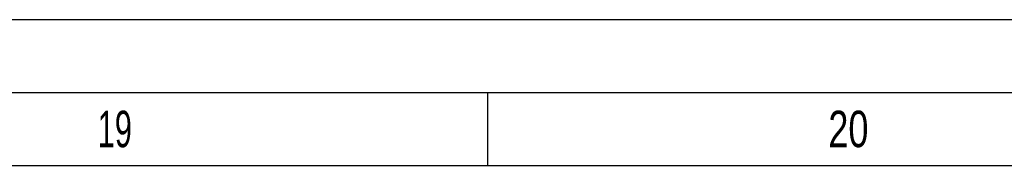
# Model space of a CAD drawing. Header units: millimetres. Extents: x 0 to 1189, y 0 to 841.
# Tile 157 of 166: x 912 to 980, y 831 to 841. Entities that reach past the tile are written whole.
import ezdxf

# ---------------------------------------------------------------- set-up
doc = ezdxf.new("R2010")
doc.units = ezdxf.units.MM
doc.header["$LTSCALE"] = 65.395
doc.layers.get('0').update_dxf_attribs({"linetype": 'CONTINUOUS'})
doc.styles.add('TEXTSTYLE_2', font='txt')

msp = doc.modelspace()

# ---------------------------------------------------------------- linework, layer by layer
at = {"color": 5, "linetype": 'Continuous'}
for p, q in [((0, 841), (1189, 841)), ((944.5, 831), (944.5, 836)), ((10, 831), (1179, 831))]:
    msp.add_line(p, q, dxfattribs=at)
at = {"color": 6, "linetype": 'Continuous'}
msp.add_line((5, 836), (1184, 836), dxfattribs=at)

# ---------------------------------------------------------------- texts
at = {"color": 5, "linetype": 'Continuous', "style": 'TEXTSTYLE_2'}
for s, width, p in [('19', 0.630952, (917.806, 832.248)), ('20', 0.738095, (967.806, 832.248))]:
    msp.add_text(s, height=2.50001, dxfattribs=dict(at, width=width)).set_placement(p)

doc.saveas('drawing.dxf')
